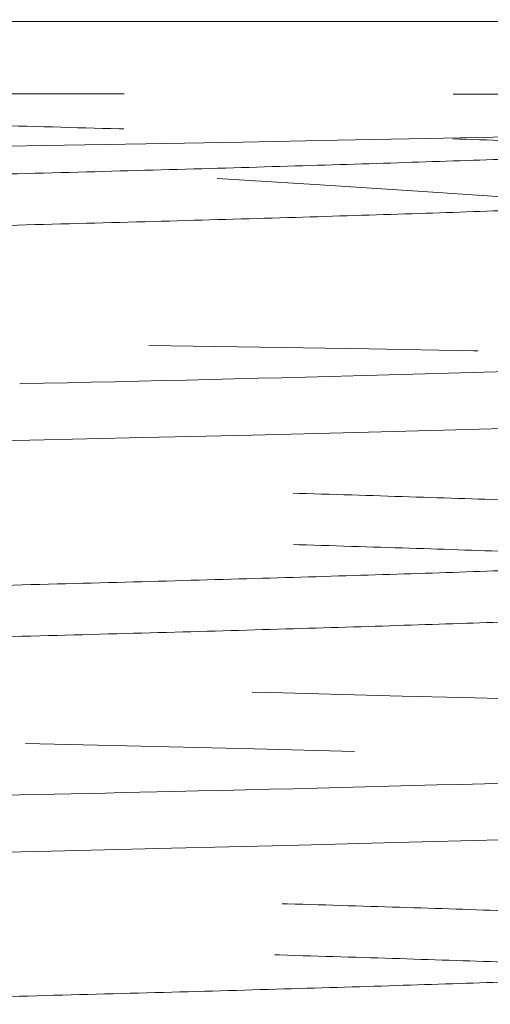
# Model space of a CAD drawing. Header units: inches. Extents: x 15 to 50, y -71 to 91.
# Tile 46 of 49: x 40.132 to 40.275, y 81.565 to 81.864. Entities that reach past the tile are written whole.
import ezdxf

# ---------------------------------------------------------------- set-up
doc = ezdxf.new("R2010")
doc.units = ezdxf.units.IN
doc.header["$LTSCALE"] = 1.21
doc.header["$MEASUREMENT"] = 0
doc.linetypes.add('SLD-Dashed', pattern=[0.07500000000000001, 0.05, -0.025])
doc.linetypes.add('SLD-Solid', pattern=[0])
doc.layers.get('0').update_dxf_attribs({"linetype": 'CONTINUOUS'})

msp = doc.modelspace()

# ---------------------------------------------------------------- linework, layer by layer
at = {"color": 7, "linetype": 'SLD-Solid', "lineweight": 15}
msp.add_line((40.4119914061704, 81.86367764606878), (38.2399143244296, 81.86367764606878), dxfattribs=at)
at = {"color": 252, "linetype": 'SLD-Dashed', "lineweight": 0, "flags": 128}
for points in [[(40.49022194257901, 81.78475049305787), (40.4875241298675, 81.78613261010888), (40.48165430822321, 81.78809877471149), (40.4737270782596, 81.79007606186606), (40.4635149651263, 81.79209894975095), (40.45120281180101, 81.79410898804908), (40.43669510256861, 81.79611748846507), (40.42008775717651, 81.79812470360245), (40.4023593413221, 81.80004409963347), (40.3827706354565, 81.80197860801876), (40.361190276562, 81.80394379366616), (40.33779392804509, 81.80592075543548), (40.3120434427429, 81.80794492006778), (40.28450024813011, 81.80995752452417), (40.2549879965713, 81.81196812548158), (40.2237504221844, 81.81397614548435), (40.19249334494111, 81.81589488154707), (40.15976815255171, 81.81782828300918), (40.1253780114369, 81.81979237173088), (40.08961624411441, 81.82176880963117), (40.05170416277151, 81.82379389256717), (40.01250540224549, 81.82580881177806), (39.9717844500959, 81.82782148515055), (39.9299008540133, 81.82983029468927), (39.8987408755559, 81.83129713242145), (39.86703352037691, 81.83277184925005), (39.8346743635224, 81.83426240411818), (39.80182844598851, 81.83576223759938), (39.7680992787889, 81.83728924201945), (39.73394308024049, 81.83882031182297), (39.6992479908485, 81.84035680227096), (39.66419860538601, 81.84188532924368)], [(39.66419860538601, 81.84188532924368), (39.6887257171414, 81.84187361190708), (39.74728481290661, 81.84185998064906), (39.80449913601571, 81.84184938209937), (39.85978244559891, 81.84182715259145), (39.9135462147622, 81.84179533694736), (39.96554760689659, 81.84175889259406), (40.01554378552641, 81.84172277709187), (40.0632919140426, 81.84169194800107), (40.1085491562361, 81.84167136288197), (40.1505120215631, 81.84165034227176), (40.19008774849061, 81.84161823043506), (40.2271102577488, 81.84158080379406), (40.26141347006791, 81.8415438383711), (40.2928313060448, 81.84151311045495), (40.32119768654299, 81.84149439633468)], [(38.17207776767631, 81.79505771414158), (38.17269863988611, 81.79474841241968), (38.17586108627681, 81.79420151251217), (38.1810997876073, 81.79365973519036), (38.188466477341, 81.79311845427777), (38.1979101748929, 81.79257761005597), (38.20902100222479, 81.79205145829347), (38.22204071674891, 81.79152221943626), (38.23705704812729, 81.79098617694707), (38.25396007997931, 81.79044862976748), (38.2731495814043, 81.78990076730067), (38.29424711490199, 81.78935766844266), (38.31739056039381, 81.78881585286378), (38.3423841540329, 81.78827528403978), (38.36831498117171, 81.78774986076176), (38.39589003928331, 81.78722148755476), (38.42526912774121, 81.78668614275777), (38.4562162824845, 81.78614881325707), (38.48939791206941, 81.78560021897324), (38.524103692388, 81.78505578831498), (38.5605425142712, 81.78451319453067), (38.59839488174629, 81.78397273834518), (38.6363434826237, 81.78344796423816), (38.67548493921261, 81.78292045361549), (38.71603382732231, 81.78238587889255), (38.7576538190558, 81.78184891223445), (38.8012052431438, 81.78129987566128), (38.8457230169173, 81.78075416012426), (38.89146352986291, 81.78021052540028), (38.93801851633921, 81.77966999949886), (38.98381121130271, 81.77914577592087), (39.0302078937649, 81.77861910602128), (39.07745439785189, 81.77808535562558), (39.1251512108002, 81.77754888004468), (39.1742575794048, 81.77699968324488), (39.22366024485, 81.77645283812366), (39.2736339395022, 81.77590794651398), (39.32372646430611, 81.77536709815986), (39.37227692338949, 81.77484330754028), (39.4207700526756, 81.7743174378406), (39.469455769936, 81.77378454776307), (39.51791595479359, 81.77324867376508), (39.56710196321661, 81.77269950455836), (39.6158765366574, 81.77215178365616), (39.66450152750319, 81.77160555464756), (39.71253060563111, 81.77106407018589), (39.7584047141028, 81.77054057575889), (39.80356141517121, 81.77001544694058), (39.84822687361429, 81.76948343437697), (39.8920113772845, 81.76894825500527), (39.9357517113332, 81.76839928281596), (39.97841436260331, 81.76785092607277), (40.02021867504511, 81.76730333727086), (40.0607736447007, 81.76676095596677), (40.09879770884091, 81.76623760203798), (40.13551966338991, 81.76571313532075), (40.17111651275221, 81.76518199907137), (40.2052711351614, 81.76464758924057), (40.23861114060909, 81.76409896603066), (40.2703237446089, 81.76355019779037), (40.3005609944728, 81.76300128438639), (40.32903092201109, 81.76245780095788), (40.36118204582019, 81.76180114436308), (40.39064439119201, 81.76114083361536), (40.4174588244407, 81.76047012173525), (40.44136125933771, 81.75979273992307)], [(38.13496251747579, 81.68950198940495), (38.13776619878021, 81.68867237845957), (38.14276685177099, 81.68783252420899), (38.14991528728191, 81.68699416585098), (38.15927647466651, 81.68614615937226), (38.17078644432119, 81.68529264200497), (38.1839128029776, 81.68446330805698), (38.19899796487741, 81.68363072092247), (38.216142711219, 81.68279294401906), (38.23521772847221, 81.68196152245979), (38.25666867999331, 81.68112063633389), (38.2800610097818, 81.68028245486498), (38.3055467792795, 81.67943540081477), (38.33291223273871, 81.67858314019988), (38.3610563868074, 81.67775485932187), (38.39085578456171, 81.67692273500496), (38.4224843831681, 81.67608425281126), (38.45568469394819, 81.67525107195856), (38.49117204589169, 81.67440885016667), (38.5281754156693, 81.67357063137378), (38.56691683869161, 81.67272440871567), (38.6070568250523, 81.67187338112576), (38.6470497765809, 81.67104622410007), (38.6882076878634, 81.67021472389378), (38.7307581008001, 81.66937590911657), (38.7743443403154, 81.66854109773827), (38.8198708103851, 81.66769723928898), (38.8663168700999, 81.66685873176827), (38.9139495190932, 81.66601319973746), (38.96234177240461, 81.66516336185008), (39.00967756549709, 81.66433737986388), (39.0575565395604, 81.66350664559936), (39.1062341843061, 81.66266775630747), (39.1552948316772, 81.66183160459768), (39.20573001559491, 81.66098596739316), (39.25638447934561, 81.66014679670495), (39.3075401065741, 81.65930179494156), (39.3587305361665, 81.65845308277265), (39.40807393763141, 81.65762830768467), (39.45727731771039, 81.65679846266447), (39.50659532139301, 81.65595971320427), (39.5556001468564, 81.65512252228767), (39.6052586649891, 81.65427504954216), (39.6544112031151, 81.65343487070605), (39.7033227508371, 81.65259021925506), (39.75154015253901, 81.65174254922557), (39.79732798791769, 81.65091899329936), (39.84230819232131, 81.65009014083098), (39.8867058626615, 81.64925172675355), (39.93012930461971, 81.64841378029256), (39.973411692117, 81.64756447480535), (40.0155196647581, 81.64672300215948), (40.05667142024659, 81.64587850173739), (40.0964781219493, 81.64503177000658), (40.13354649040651, 81.64420942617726), (40.1692304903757, 81.64338165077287), (40.20370029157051, 81.64254374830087), (40.2366444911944, 81.64170531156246), (40.2686685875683, 81.64085423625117), (40.29898205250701, 81.64001124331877), (40.3277316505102, 81.63916667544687), (40.3546367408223, 81.63832075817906), (40.3788033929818, 81.63749959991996), (40.40116486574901, 81.63667296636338), (40.42181720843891, 81.63583573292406), (40.4405644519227, 81.63499705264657), (40.4577160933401, 81.63414432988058), (40.4728136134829, 81.63329965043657), (40.485915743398, 81.63245477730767), (40.4968817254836, 81.63160953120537), (40.5054179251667, 81.63078951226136), (40.51193155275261, 81.62996406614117), (40.5164336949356, 81.62912763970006), (40.5188659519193, 81.62828894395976), (40.5190865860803, 81.62773610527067)]]:
    msp.add_lwpolyline(points, dxfattribs=at)
at = {"color": 7, "linetype": 'SLD-Solid', "lineweight": 15, "flags": 128}
for points in [[(40.4396393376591, 81.83526914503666), (40.43935279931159, 81.83505299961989), (40.43674468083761, 81.83451885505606), (40.4321986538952, 81.83398394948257), (40.4257346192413, 81.83345396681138), (40.41716242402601, 81.83291616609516), (40.4066225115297, 81.83237835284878), (40.39403749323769, 81.83183412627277), (40.37950315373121, 81.83128668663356), (40.36358824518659, 81.83075348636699), (40.34589563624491, 81.83021929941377), (40.3263116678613, 81.82968338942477), (40.30498629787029, 81.82915222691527), (40.2814395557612, 81.82861409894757), (40.2561617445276, 81.82807668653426), (40.22899771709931, 81.82753327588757), (40.2001777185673, 81.82698673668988), (40.1707263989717, 81.82645414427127), (40.1398203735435, 81.82592004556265), (40.1072818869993, 81.82538327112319), (40.07337535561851, 81.82485083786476), (40.0373828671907, 81.82431211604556), (40.0000920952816, 81.82377491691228), (39.96128675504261, 81.82323221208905), (39.92130676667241, 81.82268654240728), (39.8815227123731, 81.82215464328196), (39.84077258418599, 81.82162078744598), (39.7988338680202, 81.82108338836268), (39.75605688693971, 81.82054969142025), (39.71156513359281, 81.82001013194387), (39.6663574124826, 81.81947298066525), (39.620179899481, 81.81893089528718), (39.57344481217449, 81.81838608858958), (39.5277174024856, 81.81785495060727), (39.48162456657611, 81.81732147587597), (39.4349234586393, 81.81678374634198), (39.3880117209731, 81.81624885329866), (39.33995218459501, 81.81570819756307), (39.29184442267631, 81.81517090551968), (39.24342506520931, 81.81462933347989), (39.19513277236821, 81.81408536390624), (39.1485529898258, 81.81355503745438), (39.10225386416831, 81.81302206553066), (39.0559991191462, 81.81248423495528), (39.01018927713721, 81.81194835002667), (38.9639318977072, 81.81140644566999), (38.91830515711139, 81.81086872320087), (38.8730655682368, 81.81032753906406), (38.8286289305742, 81.80978436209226), (38.78642263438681, 81.80925487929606), (38.74511634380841, 81.80872251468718), (38.7045067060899, 81.80818475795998), (38.6649520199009, 81.80764812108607), (38.6257053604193, 81.80710491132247), (38.5877029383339, 81.80656647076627), (38.55074894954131, 81.80602552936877), (38.51518909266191, 81.80548308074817), (38.48213074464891, 81.80495445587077), (38.45049530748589, 81.80442278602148), (38.4201352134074, 81.80388526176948), (38.3913258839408, 81.80334809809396), (38.36355078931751, 81.80280358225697), (38.3374985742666, 81.80226419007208), (38.31304401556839, 81.80172332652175), (38.2904229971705, 81.80118152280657), (38.2702956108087, 81.80065375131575), (38.25195818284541, 81.80012284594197), (38.23533573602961, 81.79958569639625), (38.22058921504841, 81.79904821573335), (38.20749195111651, 81.79850245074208), (38.196406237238, 81.79796192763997), (38.18729259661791, 81.79742095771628), (38.18024955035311, 81.79687969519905), (38.1754119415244, 81.79635275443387), (38.1725331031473, 81.79582266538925), (38.1719035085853, 81.79545284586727)], [(40.51548390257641, 81.75212185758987), (40.51543811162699, 81.75205464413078), (40.5127161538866, 81.75120182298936), (40.50783981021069, 81.75035701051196), (40.50075645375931, 81.74951208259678), (40.49150924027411, 81.74866685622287), (40.4805483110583, 81.74784690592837), (40.4676071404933, 81.74702154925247), (40.4525959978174, 81.74618520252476), (40.4356256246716, 81.74534653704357), (40.4162913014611, 81.74449226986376), (40.39497729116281, 81.74364566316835), (40.3715423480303, 81.74280015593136), (40.3461811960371, 81.74195542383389), (40.32078491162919, 81.74116272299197), (40.29374335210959, 81.74036365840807), (40.2649963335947, 81.73955557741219), (40.2346681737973, 81.73874287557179), (40.20309074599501, 81.73793643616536), (40.1701002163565, 81.73713559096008), (40.13552034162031, 81.73633771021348), (40.09961923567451, 81.73554314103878), (40.0616855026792, 81.73473073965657), (40.02250189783, 81.73391398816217), (39.98185253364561, 81.73308581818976), (39.94007352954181, 81.73225311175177), (39.89731331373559, 81.73142000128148), (39.85357230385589, 81.73059026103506), (39.80861147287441, 81.72976342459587), (39.7628104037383, 81.72894238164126), (39.715227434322, 81.72810336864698), (39.6669370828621, 81.72726052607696), (39.61766464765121, 81.72640538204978), (39.5678541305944, 81.72554495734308), (39.51936237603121, 81.72471186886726), (39.4705379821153, 81.72388094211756), (39.42112279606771, 81.72305231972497), (39.37154109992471, 81.72223042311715), (39.3207985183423, 81.72139181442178), (39.2700644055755, 81.72055003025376), (39.2190591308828, 81.71969614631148), (39.1682498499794, 81.71883669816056), (39.1194925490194, 81.71800383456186), (39.07108843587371, 81.71717201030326), (39.02278934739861, 81.71634157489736), (38.97501646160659, 81.71551851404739), (38.9268347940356, 81.71468011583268), (38.87937670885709, 81.71383929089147), (38.83238916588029, 81.71298666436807), (38.7863098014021, 81.71212828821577), (38.7427845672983, 81.71129583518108), (38.70025870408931, 81.71046338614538), (38.6585220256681, 81.70963117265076), (38.6179451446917, 81.70880669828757), (38.5777579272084, 81.70796829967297), (38.538928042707, 81.70712831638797), (38.5012575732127, 81.70627692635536), (38.46510527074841, 81.70541969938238), (38.43172138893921, 81.70458782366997), (38.3998705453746, 81.70375500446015), (38.3694042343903, 81.70292110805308), (38.3406007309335, 81.70209503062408), (38.31294166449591, 81.70125640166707), (38.28712083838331, 81.70041712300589), (38.26301778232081, 81.69956692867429), (38.2408718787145, 81.69871090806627), (38.2213965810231, 81.69787975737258), (38.20381526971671, 81.69704680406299), (38.1880578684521, 81.69621137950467), (38.1742789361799, 81.69538356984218), (38.16227042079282, 81.69454446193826), (38.1523739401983, 81.69370573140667), (38.1445600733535, 81.69285667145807), (38.13892179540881, 81.69200189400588), (38.13555514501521, 81.69117159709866), (38.1342299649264, 81.69033872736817), (38.13432981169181, 81.69022468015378)], [(40.5190865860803, 81.62773610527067), (40.5192068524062, 81.62743475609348), (40.5173816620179, 81.62658828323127), (40.5133544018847, 81.62574284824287), (40.5071401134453, 81.62489811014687), (40.4990787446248, 81.62407916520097), (40.4890054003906, 81.62325493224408), (40.47684493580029, 81.62241943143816), (40.46268314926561, 81.62158092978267), (40.446169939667, 81.62072551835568), (40.4276228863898, 81.61987720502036), (40.4069153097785, 81.61903093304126), (40.3842163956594, 81.61818652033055), (40.36046152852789, 81.61736856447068), (40.3349321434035, 81.61654555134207), (40.3074753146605, 81.61571107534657), (40.2783114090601, 81.61487295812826), (40.2468010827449, 81.61401662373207), (40.2136185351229, 81.61316648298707), (40.178560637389, 81.61231908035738), (40.1419316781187, 81.61147479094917), (40.1051571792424, 81.61065772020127), (40.0670457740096, 81.60983591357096), (40.02738397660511, 81.60900254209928), (39.9865019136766, 81.60816498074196), (39.9435430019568, 81.60730808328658), (39.8994621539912, 81.60645618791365), (39.85400268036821, 81.60560734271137), (39.80756969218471, 81.60476295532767), (39.76191825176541, 81.60394664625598), (39.7155183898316, 81.60312601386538), (39.6681201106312, 81.60229380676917), (39.62012610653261, 81.60145695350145), (39.570559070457, 81.60059984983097), (39.52054704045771, 81.59974638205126), (39.4698087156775, 81.59889582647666), (39.41880438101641, 81.59805105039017), (39.3694208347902, 81.59723536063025), (39.319961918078, 81.59641585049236), (39.2701692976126, 81.59558484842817), (39.2204728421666, 81.59474883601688), (39.16988467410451, 81.59389176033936), (39.1195788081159, 81.59303703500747), (39.069281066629, 81.59218466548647), (39.0194550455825, 81.59133911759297), (38.9719065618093, 81.59052388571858), (38.9249644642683, 81.58970542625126), (38.8783912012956, 81.58887565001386), (38.8325953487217, 81.58804059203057), (38.78668983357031, 81.58718375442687), (38.7417622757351, 81.58632807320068), (38.6975765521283, 81.58547385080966), (38.65454732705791, 81.58462720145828), (38.614195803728, 81.58381224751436), (38.5750642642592, 81.58299474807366), (38.5369627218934, 81.58216619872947), (38.5002323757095, 81.58133218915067), (38.4641869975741, 81.58047578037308), (38.42970514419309, 81.57961942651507), (38.3966153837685, 81.57876337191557), (38.36523671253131, 81.57791535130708), (38.33663413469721, 81.57710047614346), (38.3097277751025, 81.57628382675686), (38.28439664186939, 81.57545648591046), (38.2608760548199, 81.57462359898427), (38.23875805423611, 81.57376779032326), (38.21861300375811, 81.57291102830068), (38.2003535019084, 81.57205322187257), (38.18416691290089, 81.57120361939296), (38.17054185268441, 81.57038860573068), (38.15889814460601, 81.56957267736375), (38.1491974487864, 81.56874650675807), (38.14154263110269, 81.56791479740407), (38.1358500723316, 81.56705974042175), (38.13231753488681, 81.56620281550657), (38.1309515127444, 81.56534339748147), (38.13104370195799, 81.56524941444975)]]:
    msp.add_lwpolyline(points, dxfattribs=at)
at = {"color": 7, "linetype": 'Continuous'}
msp.add_circle((28.6041666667, 76.61650209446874), 14, dxfattribs=at)
at = {"color": 7, "linetype": 'SLD-Solid', "lineweight": 15}
for centre, radius, start, end in [((39.70797259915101, 101.7050748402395), 19.95607128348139, 271.2186966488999, 271.8841126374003), ((39.85487525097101, 96.49353785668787), 14.8674906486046, 271.2504375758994, 272.1458202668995), ((38.77153847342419, 141.7499073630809), 60.13679974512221, 271.0235255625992, 271.3413980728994)]:
    msp.add_arc(centre, radius, start, end, dxfattribs=at)
at = {"color": 252, "linetype": 'SLD-Dashed', "lineweight": 0}
msp.add_arc((39.29747188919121, 45.40443483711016), 36.26663610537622, 88.41116327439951, 88.8695838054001, dxfattribs=at)
for points, knots in [([(39.66419860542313, 81.84188532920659), (39.68080255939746, 81.84157092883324), (39.71693537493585, 81.84088674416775), (39.77130486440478, 81.83983270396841), (39.82722006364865, 81.83872332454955), (39.88156793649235, 81.83761394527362), (39.93420360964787, 81.83650456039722), (39.98465127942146, 81.83540175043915), (40.03278009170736, 81.83430559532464), (40.07848502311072, 81.8332159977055), (40.12193633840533, 81.83212642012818), (40.16329113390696, 81.83102944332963), (40.20236923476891, 81.82992504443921), (40.23898173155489, 81.82881321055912), (40.27273427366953, 81.82770141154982), (40.30350384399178, 81.82658958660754), (40.3312200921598, 81.8254777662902), (40.35580956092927, 81.82436596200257), (40.37718289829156, 81.82325496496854), (40.3952822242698, 81.82214475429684), (40.41001904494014, 81.8210353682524), (40.42142352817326, 81.81992598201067), (40.42914984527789, 81.81881658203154), (40.43313961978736, 81.81798108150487), (40.43347924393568, 81.81751538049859), (40.43354919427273, 81.81741946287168)], [0, 0, 0, 0, 0.0385427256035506, 0.0838750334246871, 0.1292091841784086, 0.1745448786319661, 0.219881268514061, 0.2652182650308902, 0.3097476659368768, 0.3542776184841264, 0.3988092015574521, 0.4433424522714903, 0.4887852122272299, 0.5342284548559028, 0.5796733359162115, 0.6251190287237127, 0.6705661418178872, 0.7160150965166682, 0.7614651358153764, 0.8068165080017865, 0.8521691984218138, 0.8975231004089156, 0.9428780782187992, 0.9882349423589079, 1, 1, 1, 1]), ([(38.21651262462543, 81.76931958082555), (38.21652127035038, 81.76929146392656), (38.21664387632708, 81.76889273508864), (38.22011572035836, 81.76812420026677), (38.22720671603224, 81.76701402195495), (38.23810030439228, 81.76590461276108), (38.25226927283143, 81.76479523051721), (38.26978891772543, 81.76368585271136), (38.29044890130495, 81.76258306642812), (38.31413733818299, 81.76148686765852), (38.34074011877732, 81.76039731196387), (38.37032070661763, 81.7593077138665), (38.40298597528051, 81.75821072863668), (38.43869739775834, 81.75710633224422), (38.47740822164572, 81.7559945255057), (38.51876575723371, 81.75488269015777), (38.56265813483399, 81.75377089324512), (38.60895819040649, 81.75265906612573), (38.65749898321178, 81.75154724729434), (38.70808509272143, 81.75043625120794), (38.76055222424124, 81.74932606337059), (38.81473764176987, 81.74821665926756), (38.87052044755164, 81.7471072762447), (38.92773625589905, 81.745997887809), (38.98584619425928, 81.74489508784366), (39.04464144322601, 81.74379891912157), (39.10392529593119, 81.74270934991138), (39.16387627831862, 81.74161976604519), (39.22472895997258, 81.74052276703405), (39.28631186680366, 81.73941837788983), (39.34843425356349, 81.73830654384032), (39.41048875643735, 81.7371947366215), (39.47228356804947, 81.73608293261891), (39.53362681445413, 81.73497111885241), (39.59432673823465, 81.73385928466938), (39.65414242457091, 81.73274830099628), (39.71288783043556, 81.73163808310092), (39.77039108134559, 81.73052869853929), (39.82652120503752, 81.72941932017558), (39.88110492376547, 81.72830993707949), (39.93365503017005, 81.7272071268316), (39.98403182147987, 81.72611097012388), (40.03211705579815, 81.72502137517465), (40.07808647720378, 81.72393179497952), (40.12210787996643, 81.72283481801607), (40.16399692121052, 81.72173042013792), (40.20355966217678, 81.72061858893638), (40.24037668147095, 81.7195067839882), (40.27431180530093, 81.71839496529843), (40.30528275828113, 81.71728314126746), (40.33320649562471, 81.71617133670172), (40.35798358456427, 81.71506034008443), (40.37953931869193, 81.71395013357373), (40.39780293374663, 81.71284073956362), (40.41269591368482, 81.71173136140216), (40.4242235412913, 81.71062195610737), (40.4322111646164, 81.70951917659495), (40.43692419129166, 81.7084659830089), (40.43732862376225, 81.70778257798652), (40.43751812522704, 81.7074623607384)], [0, 0, 0, 0, 0.0013626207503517, 0.0193234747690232, 0.0372458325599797, 0.0551684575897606, 0.0730918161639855, 0.0910157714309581, 0.1089399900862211, 0.1265444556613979, 0.1441496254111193, 0.161755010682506, 0.1793610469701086, 0.1973269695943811, 0.21529323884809, 0.2332597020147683, 0.2512268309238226, 0.2691942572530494, 0.2871622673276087, 0.3051309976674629, 0.3230609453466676, 0.3409910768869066, 0.3589217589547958, 0.3768528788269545, 0.3947844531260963, 0.4123966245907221, 0.4300092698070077, 0.4476221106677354, 0.4652353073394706, 0.4832085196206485, 0.5011820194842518, 0.5191562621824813, 0.537131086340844, 0.5551061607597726, 0.573081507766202, 0.5910575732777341, 0.6089946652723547, 0.6269324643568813, 0.6448709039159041, 0.6628096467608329, 0.6807486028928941, 0.6983679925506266, 0.7159876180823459, 0.7336078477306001, 0.7512287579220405, 0.7692095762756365, 0.7871905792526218, 0.8051721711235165, 0.8231541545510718, 0.8411366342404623, 0.8591198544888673, 0.8771035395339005, 0.8950481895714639, 0.9129932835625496, 0.930938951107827, 0.9488849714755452, 0.966831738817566, 0.984458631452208, 1, 1, 1, 1]), ([(38.2165469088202, 81.75361413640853), (38.21760805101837, 81.75324352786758), (38.21972806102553, 81.75250310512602), (38.22731049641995, 81.75139292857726), (38.2380724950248, 81.7502835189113), (38.25227672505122, 81.74917413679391), (38.26978691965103, 81.74806475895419), (38.29044942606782, 81.74696197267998), (38.31413719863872, 81.74586577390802), (38.34074015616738, 81.744776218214), (38.37032069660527, 81.74368662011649), (38.40298597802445, 81.7425896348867), (38.43869739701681, 81.7414852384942), (38.47740822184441, 81.74037343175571), (38.51876575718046, 81.73926159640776), (38.56265813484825, 81.73814979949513), (38.60895819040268, 81.73703797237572), (38.6574989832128, 81.73592615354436), (38.70808509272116, 81.73481515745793), (38.76055222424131, 81.73370496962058), (38.81473764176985, 81.73259556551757), (38.87052044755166, 81.73148618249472), (38.92773625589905, 81.73037679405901), (38.98584619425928, 81.72927399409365), (39.04464144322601, 81.72817782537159), (39.10392529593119, 81.7270882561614), (39.16387627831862, 81.7259986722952), (39.22472895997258, 81.72490167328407), (39.28631186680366, 81.72379728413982), (39.34843425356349, 81.72268545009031), (39.41048875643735, 81.72157364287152), (39.47228356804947, 81.7204618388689), (39.53362681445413, 81.7193500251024), (39.59432673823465, 81.71823819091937), (39.65414242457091, 81.71712720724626), (39.71288783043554, 81.7160169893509), (39.77039108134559, 81.7149076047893), (39.8265212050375, 81.7137982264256), (39.88110492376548, 81.7126888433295), (39.93365503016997, 81.71158603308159), (39.98403182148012, 81.7104898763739), (40.03211705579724, 81.70940028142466), (40.07808647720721, 81.70831070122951), (40.12210787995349, 81.70721372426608), (40.1639969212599, 81.7061093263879), (40.20355966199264, 81.70499749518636), (40.24037668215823, 81.70388569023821), (40.27431180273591, 81.70277387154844), (40.30528276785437, 81.70166204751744), (40.3332064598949, 81.70055024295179), (40.35798371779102, 81.69943924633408), (40.37953882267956, 81.69832903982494), (40.39780478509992, 81.69721964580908), (40.41268900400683, 81.69611026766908), (40.42424932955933, 81.69500086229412), (40.43211564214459, 81.69389808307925), (40.43627042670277, 81.6930468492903), (40.43668923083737, 81.69256540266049), (40.43679210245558, 81.69244714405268)], [0, 0, 0, 0, 0.018163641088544, 0.036288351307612, 0.05441333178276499, 0.0725390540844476, 0.0906653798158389, 0.1087919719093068, 0.1265952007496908, 0.144399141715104, 0.1622033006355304, 0.180008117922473, 0.1981768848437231, 0.21634600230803, 0.2345153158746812, 0.2526853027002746, 0.2708555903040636, 0.2890264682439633, 0.3071980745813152, 0.3253304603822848, 0.3434630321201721, 0.3615961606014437, 0.3797297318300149, 0.3978637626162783, 0.4156747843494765, 0.433486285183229, 0.4512979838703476, 0.4691100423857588, 0.4872861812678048, 0.5054626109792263, 0.5236397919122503, 0.5418175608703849, 0.5599955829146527, 0.5781738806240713, 0.5963529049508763, 0.6144925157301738, 0.632632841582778, 0.6507738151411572, 0.6689150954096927, 0.6870565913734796, 0.7048749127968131, 0.7226934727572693, 0.7405126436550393, 0.7583325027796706, 0.7765163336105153, 0.7947003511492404, 0.812884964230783, 0.8310699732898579, 0.8492554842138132, 0.8674417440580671, 0.8856284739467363, 0.9037757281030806, 0.9219234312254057, 0.9400717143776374, 0.9582203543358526, 0.976369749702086, 0.9941956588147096, 1, 1, 1, 1]), ([(38.21316881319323, 81.64435089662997), (38.21317224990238, 81.64433649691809), (38.21326394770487, 81.64395228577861), (38.2166640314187, 81.64319830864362), (38.22362862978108, 81.64208889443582), (38.23441906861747, 81.64097951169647), (38.24848065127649, 81.63987013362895), (38.26580386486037, 81.63876734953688), (38.2862392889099, 81.637671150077), (38.30969199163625, 81.63658159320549), (38.33621836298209, 81.63549199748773), (38.36591314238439, 81.6343950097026), (38.39874779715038, 81.63329061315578), (38.43468622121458, 81.63217880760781), (38.47340329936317, 81.63106697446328), (38.51479452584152, 81.62995517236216), (38.55874553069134, 81.62884335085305), (38.60509576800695, 81.62773152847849), (38.65365626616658, 81.62662053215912), (38.70426775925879, 81.62551034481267), (38.75677259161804, 81.62440094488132), (38.81105379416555, 81.62329155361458), (38.8669547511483, 81.62218217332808), (38.9239472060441, 81.62107936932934), (38.98181974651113, 81.61998320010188), (39.0403739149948, 81.61889363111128), (39.09978478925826, 81.6178040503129), (39.16028677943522, 81.61670704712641), (39.22171612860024, 81.61560266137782), (39.28388700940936, 81.61449082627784), (39.34619104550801, 81.61337901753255), (39.40843519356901, 81.61226721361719), (39.47042635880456, 81.61115540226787), (39.5319715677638, 81.61004356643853), (39.59282884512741, 81.60893258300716), (39.65280663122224, 81.6078223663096), (39.71172737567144, 81.60671297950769), (39.76945635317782, 81.6056036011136), (39.82581581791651, 81.60449421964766), (39.88030227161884, 81.60339141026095), (39.93276922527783, 81.60229525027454), (39.98308597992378, 81.60120565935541), (40.03143273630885, 81.60011607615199), (40.0779874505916, 81.59901909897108), (40.12256208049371, 81.59791470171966), (40.16495826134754, 81.59680287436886), (40.20473243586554, 81.59569106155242), (40.2417370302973, 81.5945792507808), (40.27587691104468, 81.59346742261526), (40.30706036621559, 81.59235561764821), (40.33517592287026, 81.5912446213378), (40.36014006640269, 81.59013441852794), (40.38187062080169, 81.58902501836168), (40.40028990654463, 81.58791564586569), (40.41535029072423, 81.58680623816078), (40.42698303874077, 81.58570345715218), (40.43513390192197, 81.58460729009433), (40.44009850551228, 81.58354033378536), (40.44062757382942, 81.58283658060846), (40.44088360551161, 81.58249601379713)], [0, 0, 0, 0, 0.0006978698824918, 0.0186204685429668, 0.0365433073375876, 0.0544668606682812, 0.0723910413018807, 0.0903155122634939, 0.1079201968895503, 0.1255255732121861, 0.1431311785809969, 0.1607373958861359, 0.1787035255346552, 0.1966700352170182, 0.214636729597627, 0.2326040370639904, 0.2505717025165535, 0.2685398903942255, 0.2865088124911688, 0.3044389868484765, 0.3223693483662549, 0.3403001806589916, 0.3582315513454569, 0.376163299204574, 0.3937756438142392, 0.4113884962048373, 0.4290015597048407, 0.4466149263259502, 0.464588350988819, 0.4825620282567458, 0.5005364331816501, 0.5185114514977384, 0.5364867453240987, 0.554462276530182, 0.5724385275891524, 0.5903758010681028, 0.6083137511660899, 0.6262523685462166, 0.6441913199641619, 0.6621304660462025, 0.6797500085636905, 0.6973698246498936, 0.7149901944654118, 0.7326112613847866, 0.7505922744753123, 0.7685734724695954, 0.7865551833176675, 0.8045373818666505, 0.8225200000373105, 0.840503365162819, 0.8584872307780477, 0.8764320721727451, 0.8943772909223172, 0.9123231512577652, 0.9302693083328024, 0.9482162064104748, 0.9658432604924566, 0.98347055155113, 1, 1, 1, 1]), ([(38.21332921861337, 81.62996507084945), (38.21316164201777, 81.62990952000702), (38.21187606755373, 81.62948335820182), (38.2128023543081, 81.62868738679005), (38.21635760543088, 81.6275772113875), (38.223710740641, 81.62646780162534), (38.23439706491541, 81.6253584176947), (38.24848655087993, 81.62424903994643), (38.26580231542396, 81.62314625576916), (38.2862397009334, 81.6220500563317), (38.30969188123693, 81.62096049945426), (38.33621839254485, 81.61987090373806), (38.36591313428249, 81.6187739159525), (38.39874779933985, 81.6176695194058), (38.43468622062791, 81.6165577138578), (38.47340329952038, 81.61544588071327), (38.51479452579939, 81.61433407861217), (38.55874553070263, 81.61322225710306), (38.60509576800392, 81.61211043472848), (38.6536562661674, 81.61099943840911), (38.70426775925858, 81.60988925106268), (38.75677259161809, 81.60877985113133), (38.81105379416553, 81.6076704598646), (38.8669547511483, 81.60656107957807), (38.9239472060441, 81.60545827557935), (38.98181974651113, 81.6043621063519), (39.0403739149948, 81.60327253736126), (39.09978478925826, 81.60218295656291), (39.16028677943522, 81.60108595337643), (39.22171612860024, 81.59998156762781), (39.28388700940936, 81.59886973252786), (39.34619104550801, 81.59775792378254), (39.40843519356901, 81.5966461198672), (39.47042635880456, 81.59553430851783), (39.5319715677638, 81.59442247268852), (39.59282884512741, 81.59331148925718), (39.65280663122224, 81.59220127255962), (39.71172737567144, 81.5910918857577), (39.76945635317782, 81.58998250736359), (39.82581581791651, 81.58887312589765), (39.88030227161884, 81.58777031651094), (39.93276922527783, 81.58667415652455), (39.98308597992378, 81.58558456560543), (40.03143273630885, 81.584494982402), (40.0779874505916, 81.58339800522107), (40.12256208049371, 81.58229360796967), (40.16495826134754, 81.58118178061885), (40.20473243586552, 81.5800699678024), (40.24173703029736, 81.57895815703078), (40.27587691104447, 81.57784632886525), (40.3070603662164, 81.57673452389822), (40.33517592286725, 81.57562352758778), (40.36014006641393, 81.57451332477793), (40.38187062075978, 81.5734039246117), (40.40028990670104, 81.57229455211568), (40.4153502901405, 81.57118514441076), (40.42698304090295, 81.57008236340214), (40.43513389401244, 81.56898619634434), (40.44009841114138, 81.5679192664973), (40.44062747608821, 81.56721553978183), (40.44088349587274, 81.56687499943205)], [0, 0, 0, 0, 0.0026395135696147, 0.020249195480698, 0.0378211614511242, 0.0553933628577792, 0.0729662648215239, 0.0905397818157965, 0.108113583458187, 0.1253738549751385, 0.1426348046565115, 0.1598959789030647, 0.1771577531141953, 0.1947723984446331, 0.2123874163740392, 0.2300026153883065, 0.2476184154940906, 0.265234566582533, 0.2828512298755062, 0.3004686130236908, 0.3180480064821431, 0.3356275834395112, 0.3532076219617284, 0.3707881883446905, 0.3883691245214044, 0.4056369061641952, 0.4229051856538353, 0.4401736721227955, 0.4574424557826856, 0.4750642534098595, 0.4926862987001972, 0.5103090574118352, 0.5279324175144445, 0.5455560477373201, 0.5631799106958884, 0.580804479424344, 0.5983908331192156, 0.615977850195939, 0.6335655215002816, 0.6511535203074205, 0.668741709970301, 0.6860165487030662, 0.7032916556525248, 0.7205673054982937, 0.737843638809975, 0.7554728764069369, 0.7731022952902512, 0.7907322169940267, 0.8083626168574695, 0.8259934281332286, 0.8436249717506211, 0.8612570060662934, 0.8788507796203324, 0.8964449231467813, 0.9140396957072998, 0.9316347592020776, 0.9492305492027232, 0.9665127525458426, 0.983795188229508, 1, 1, 1, 1])]:
    msp.add_open_spline(points, degree=3, knots=knots, dxfattribs=at)
at = {"color": 7, "linetype": 'SLD-Solid', "lineweight": 15}
for points, knots in [([(40.43350156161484, 81.83181840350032), (40.43315890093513, 81.83159531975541), (40.43225835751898, 81.83100903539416), (40.42706890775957, 81.83005955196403), (40.41825245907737, 81.82896258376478), (40.40586100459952, 81.82785815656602), (40.39006004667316, 81.82674634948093), (40.37093996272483, 81.82563454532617), (40.3485717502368, 81.82452273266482), (40.32301112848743, 81.82341089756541), (40.29431230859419, 81.82229910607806), (40.26259065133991, 81.82118807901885), (40.22797773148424, 81.8200778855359), (40.19059565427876, 81.81896850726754), (40.15053523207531, 81.81785912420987), (40.10791303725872, 81.81674971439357), (40.06311165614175, 81.8156469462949), (40.01631378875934, 81.81455075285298), (39.96772633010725, 81.8134611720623), (39.91721900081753, 81.81237160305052), (39.86458881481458, 81.81127462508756), (39.80994850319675, 81.81017020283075), (39.75342233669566, 81.80905839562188), (39.69554502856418, 81.80794657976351), (39.63651006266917, 81.80683475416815), (39.57650588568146, 81.80572294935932), (39.5157199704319, 81.80461114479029), (39.4543842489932, 81.80350013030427), (39.39268825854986, 81.80238992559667), (39.33082416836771, 81.80128054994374), (39.26894287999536, 81.80017114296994), (39.20723620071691, 81.79906176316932), (39.14625870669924, 81.79795898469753), (39.08618935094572, 81.79686280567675), (39.0271959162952, 81.79577320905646), (38.96910218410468, 81.79468365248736), (38.91169542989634, 81.79358664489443), (38.85516763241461, 81.79248224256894), (38.79972176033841, 81.79137043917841), (38.74590886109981, 81.79025862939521), (38.69390031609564, 81.78914679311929), (38.64387378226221, 81.78803500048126), (38.59599255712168, 81.78692316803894), (38.55042107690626, 81.785812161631), (38.50728698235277, 81.78470197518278), (38.46671543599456, 81.78359259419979), (38.42880626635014, 81.78248318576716), (38.39369455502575, 81.78137381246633), (38.3616988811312, 81.78027101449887), (38.33283224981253, 81.77917483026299), (38.30710680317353, 81.77808526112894), (38.2844206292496, 81.77699569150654), (38.26471513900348, 81.775898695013), (38.24813333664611, 81.7747942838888), (38.23485478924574, 81.77368247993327), (38.22493207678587, 81.77257064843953), (38.2186653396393, 81.77145884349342), (38.21576393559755, 81.77058085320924), (38.21615608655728, 81.77007346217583), (38.21626180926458, 81.76993667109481)], [0, 0, 0, 0, 0.0108071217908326, 0.0284020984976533, 0.0459977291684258, 0.0639526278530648, 0.0819082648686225, 0.0998644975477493, 0.1178209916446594, 0.135777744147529, 0.1537352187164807, 0.1716929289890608, 0.1896121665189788, 0.2075320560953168, 0.2254522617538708, 0.2433726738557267, 0.2612937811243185, 0.2788952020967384, 0.2964972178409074, 0.3140999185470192, 0.3317030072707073, 0.3496654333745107, 0.3676284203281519, 0.3855918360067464, 0.4035557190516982, 0.4215203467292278, 0.43948545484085, 0.4574507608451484, 0.4753772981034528, 0.4933044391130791, 0.5112319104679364, 0.5291601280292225, 0.5470888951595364, 0.5646978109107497, 0.5823070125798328, 0.5999169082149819, 0.6175270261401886, 0.6354971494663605, 0.6534679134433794, 0.6714389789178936, 0.6894102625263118, 0.7073822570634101, 0.7253544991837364, 0.7433273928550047, 0.7612617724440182, 0.7791965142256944, 0.7971314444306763, 0.8150670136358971, 0.8330029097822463, 0.8506191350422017, 0.8682360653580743, 0.8858534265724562, 0.9034709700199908, 0.921448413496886, 0.9394264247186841, 0.9574047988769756, 0.9753839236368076, 0.9933635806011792, 1, 1, 1, 1]), ([(40.43416483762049, 81.8168081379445), (40.43424157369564, 81.8167446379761), (40.43475721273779, 81.81631794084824), (40.43250508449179, 81.81552805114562), (40.42720789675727, 81.81443845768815), (40.41821436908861, 81.81334149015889), (40.40587129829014, 81.81223706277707), (40.39005728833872, 81.81112525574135), (40.37094070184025, 81.81001345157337), (40.34857155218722, 81.80890163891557), (40.3230111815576, 81.8077898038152), (40.29431229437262, 81.8066780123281), (40.26259065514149, 81.80556698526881), (40.22797773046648, 81.80445679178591), (40.19059565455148, 81.80334741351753), (40.15053523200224, 81.80223803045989), (40.1079130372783, 81.80112862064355), (40.06311165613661, 81.80002585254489), (40.01631378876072, 81.79892965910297), (39.96772633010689, 81.79784007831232), (39.91721900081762, 81.79675050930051), (39.86458881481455, 81.79565353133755), (39.80994850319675, 81.79454910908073), (39.75342233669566, 81.79343730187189), (39.69554502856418, 81.7923254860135), (39.63651006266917, 81.79121366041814), (39.57650588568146, 81.79010185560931), (39.5157199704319, 81.7889900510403), (39.4543842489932, 81.78787903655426), (39.39268825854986, 81.78676883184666), (39.33082416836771, 81.78565945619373), (39.26894287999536, 81.78455004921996), (39.20723620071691, 81.78344066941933), (39.14625870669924, 81.78233789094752), (39.08618935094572, 81.78124171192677), (39.0271959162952, 81.78015211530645), (38.96910218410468, 81.77906255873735), (38.91169542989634, 81.77796555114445), (38.85516763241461, 81.77686114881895), (38.79972176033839, 81.77574934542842), (38.74590886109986, 81.77463753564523), (38.69390031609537, 81.7735256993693), (38.64387378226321, 81.77241390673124), (38.59599255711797, 81.77130207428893), (38.55042107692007, 81.77019106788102), (38.50728698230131, 81.7690808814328), (38.46671543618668, 81.76797150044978), (38.42880626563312, 81.76686209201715), (38.39369455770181, 81.76575271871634), (38.36169887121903, 81.76464992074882), (38.33283228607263, 81.76355373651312), (38.30710666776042, 81.76246416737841), (38.28442113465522, 81.76137459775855), (38.2647132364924, 81.76027760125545), (38.24814059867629, 81.75917319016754), (38.23482770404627, 81.758061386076), (38.22503315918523, 81.75694955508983), (38.21871069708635, 81.75590741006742), (38.21729417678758, 81.75523587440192), (38.2166593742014, 81.75493493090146)], [0, 0, 0, 0, 0.0030766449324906, 0.0206739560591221, 0.0382716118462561, 0.0558699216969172, 0.0738275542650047, 0.091785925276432, 0.1097448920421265, 0.1277041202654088, 0.1456636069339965, 0.163623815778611, 0.181584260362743, 0.1995062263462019, 0.2174288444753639, 0.2353517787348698, 0.2532749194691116, 0.2711987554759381, 0.2888028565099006, 0.3064075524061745, 0.3240129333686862, 0.3416187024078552, 0.3595838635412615, 0.3775495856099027, 0.3955157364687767, 0.413482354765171, 0.4314497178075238, 0.449417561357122, 0.4673856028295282, 0.4853148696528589, 0.5032447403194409, 0.5211749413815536, 0.5391058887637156, 0.5570373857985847, 0.5746489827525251, 0.5922608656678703, 0.6098734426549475, 0.627486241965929, 0.6454591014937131, 0.6634326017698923, 0.6814064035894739, 0.6993804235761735, 0.7173551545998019, 0.7353301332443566, 0.7533057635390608, 0.7712428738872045, 0.7891803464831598, 0.8071180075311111, 0.8250563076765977, 0.8429949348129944, 0.8606138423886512, 0.8782334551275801, 0.8958534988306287, 0.9134737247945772, 0.9314539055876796, 0.9494346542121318, 0.9674157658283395, 0.9853976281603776, 1, 1, 1, 1]), ([(40.43675328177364, 81.70684002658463), (40.43647634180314, 81.70664130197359), (40.43569323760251, 81.7060793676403), (40.43067839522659, 81.70514686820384), (40.42193859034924, 81.7040424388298), (40.40955637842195, 81.7029306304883), (40.39384931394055, 81.70181882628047), (40.37480896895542, 81.70070701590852), (40.35250009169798, 81.6995951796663), (40.32696258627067, 81.69848338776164), (40.29829467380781, 81.69737236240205), (40.26662081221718, 81.696262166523), (40.23205558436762, 81.69515278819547), (40.19468428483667, 81.69404340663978), (40.15461542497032, 81.6929339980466), (40.11220997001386, 81.69183122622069), (40.06764121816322, 81.69073503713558), (40.02111419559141, 81.68964545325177), (39.97250738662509, 81.68855588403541), (39.92162473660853, 81.6874589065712), (39.86856991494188, 81.6863544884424), (39.81345797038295, 81.6852426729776), (39.75680545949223, 81.68413086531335), (39.69880240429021, 81.68301903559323), (39.63963606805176, 81.68190723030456), (39.57949185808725, 81.68079542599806), (39.51859940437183, 81.67968441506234), (39.45714662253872, 81.67857420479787), (39.39532326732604, 81.67746483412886), (39.33328114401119, 81.67635542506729), (39.27121421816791, 81.67524604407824), (39.20968187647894, 81.67414326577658), (39.14886860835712, 81.67304708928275), (39.08894759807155, 81.6719574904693), (39.0297387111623, 81.6708679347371), (38.97102576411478, 81.66977092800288), (38.91300151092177, 81.66866652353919), (38.85586958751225, 81.66755472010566), (38.80019579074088, 81.66644291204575), (38.74615647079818, 81.66533107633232), (38.69393278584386, 81.66421928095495), (38.64369811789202, 81.66310745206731), (38.5956273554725, 81.66199644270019), (38.54985606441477, 81.66088625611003), (38.50651716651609, 81.65977687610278), (38.46571631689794, 81.6586674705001), (38.42759465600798, 81.65755809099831), (38.39250192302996, 81.65645529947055), (38.36046515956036, 81.65535911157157), (38.33150670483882, 81.65426954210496), (38.30551494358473, 81.65317997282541), (38.282415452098, 81.65208297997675), (38.26236491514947, 81.65097856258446), (38.24552747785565, 81.64986676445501), (38.23209219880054, 81.6487549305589), (38.22200665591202, 81.64764312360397), (38.21556681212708, 81.64653132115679), (38.21252713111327, 81.64563924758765), (38.21288530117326, 81.64511778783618), (38.21298892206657, 81.64496692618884)], [0, 0, 0, 0, 0.0096282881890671, 0.0272259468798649, 0.0451828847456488, 0.063140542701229, 0.0810988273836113, 0.0990574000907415, 0.117016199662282, 0.1349757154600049, 0.1529354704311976, 0.1708567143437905, 0.1887786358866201, 0.2067009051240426, 0.2246233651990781, 0.2425464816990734, 0.2601499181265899, 0.2777538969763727, 0.2953585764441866, 0.312963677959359, 0.3309281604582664, 0.3488931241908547, 0.3668586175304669, 0.3848245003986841, 0.4027911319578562, 0.4207582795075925, 0.4387256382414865, 0.4566541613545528, 0.4745833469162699, 0.4925128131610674, 0.510443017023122, 0.5283738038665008, 0.5459847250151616, 0.5635958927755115, 0.5812077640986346, 0.5988198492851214, 0.616791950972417, 0.6347647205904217, 0.6527378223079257, 0.6707111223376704, 0.6886851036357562, 0.7066593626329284, 0.7246342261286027, 0.7425705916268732, 0.7605073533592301, 0.7784442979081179, 0.7963818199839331, 0.8143197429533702, 0.8319378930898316, 0.8495567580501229, 0.8671760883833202, 0.8847956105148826, 0.9027750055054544, 0.9207550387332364, 0.9387353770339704, 0.9567164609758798, 0.974698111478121, 0.9926800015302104, 1, 1, 1, 1]), ([(40.4375180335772, 81.69184134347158), (40.43757579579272, 81.69179834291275), (40.43812143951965, 81.69139214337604), (40.43599355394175, 81.69062273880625), (40.43083847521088, 81.68952577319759), (40.42189532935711, 81.68842134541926), (40.40956797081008, 81.6873095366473), (40.39384620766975, 81.68619773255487), (40.3748098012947, 81.68508592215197), (40.35249986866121, 81.68397408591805), (40.32696264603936, 81.68286229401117), (40.298294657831, 81.68175126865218), (40.26662081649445, 81.68064107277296), (40.23205558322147, 81.67953169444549), (40.19468428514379, 81.6784223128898), (40.15461542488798, 81.67731290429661), (40.11220997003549, 81.6762101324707), (40.06764121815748, 81.67511394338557), (40.02111419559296, 81.67402435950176), (39.97250738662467, 81.6729347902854), (39.92162473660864, 81.67183781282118), (39.86856991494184, 81.67073339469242), (39.81345797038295, 81.66962157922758), (39.75680545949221, 81.66850977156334), (39.69880240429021, 81.66739794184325), (39.63963606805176, 81.66628613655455), (39.57949185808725, 81.66517433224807), (39.51859940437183, 81.66406332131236), (39.45714662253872, 81.66295311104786), (39.39532326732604, 81.66184374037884), (39.33328114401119, 81.6607343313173), (39.27121421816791, 81.65962495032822), (39.20968187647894, 81.6585221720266), (39.14886860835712, 81.65742599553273), (39.08894759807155, 81.65633639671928), (39.0297387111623, 81.65524684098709), (38.97102576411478, 81.65414983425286), (38.91300151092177, 81.65304542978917), (38.85586958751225, 81.65193362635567), (38.80019579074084, 81.65082181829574), (38.74615647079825, 81.64970998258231), (38.69393278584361, 81.64859818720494), (38.64369811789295, 81.6474863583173), (38.59562735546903, 81.64637534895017), (38.54985606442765, 81.64526516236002), (38.50651716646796, 81.6441557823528), (38.46571631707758, 81.64304637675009), (38.42759465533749, 81.6419369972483), (38.39250192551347, 81.6408342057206), (38.36046515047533, 81.63973801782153), (38.33150673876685, 81.63864844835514), (38.30551481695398, 81.63755887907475), (38.28241592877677, 81.63646188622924), (38.26236309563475, 81.635357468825), (38.24553426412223, 81.6342456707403), (38.23206687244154, 81.63313383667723), (38.2221011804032, 81.63202203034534), (38.21555814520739, 81.63096577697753), (38.21403095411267, 81.63028012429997), (38.21332921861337, 81.62996507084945)], [0, 0, 0, 0, 0.0020832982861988, 0.0196796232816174, 0.0372766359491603, 0.055232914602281, 0.0731899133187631, 0.0911475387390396, 0.1091054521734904, 0.1270635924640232, 0.1450224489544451, 0.1629815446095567, 0.1809021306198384, 0.1988233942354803, 0.2167450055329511, 0.234666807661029, 0.2525892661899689, 0.2701920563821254, 0.2877953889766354, 0.3053994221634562, 0.3230038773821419, 0.3409677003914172, 0.3589320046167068, 0.3768968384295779, 0.3948620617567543, 0.4128280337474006, 0.4307945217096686, 0.4487612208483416, 0.4666890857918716, 0.4846176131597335, 0.5025464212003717, 0.5204759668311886, 0.538406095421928, 0.556016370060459, 0.5736268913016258, 0.5912381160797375, 0.6088495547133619, 0.6268209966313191, 0.6447931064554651, 0.6627655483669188, 0.6807381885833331, 0.6987115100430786, 0.716685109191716, 0.7346593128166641, 0.7525950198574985, 0.7705311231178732, 0.7884674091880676, 0.8064042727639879, 0.824341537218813, 0.8419590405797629, 0.8595772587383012, 0.8771959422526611, 0.8948148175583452, 0.912793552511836, 0.930772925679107, 0.9487526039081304, 0.966733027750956, 0.9847140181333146, 1, 1, 1, 1]), ([(40.44004248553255, 81.58188026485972), (40.43981413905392, 81.58169969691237), (40.43911712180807, 81.58114852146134), (40.43422256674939, 81.58022672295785), (40.42554427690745, 81.57911491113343), (40.41326352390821, 81.57800310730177), (40.39765087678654, 81.57689129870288), (40.37868374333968, 81.57577946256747), (40.35641378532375, 81.5746676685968), (40.33091461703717, 81.57355664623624), (40.30230436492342, 81.57244644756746), (40.27068939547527, 81.57133706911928), (40.23614933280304, 81.57022768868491), (40.19878424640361, 81.56911828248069), (40.15893239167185, 81.56801550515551), (40.11675715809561, 81.56691932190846), (40.07246016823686, 81.56582973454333), (40.02592947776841, 81.5647401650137), (39.97697669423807, 81.56364318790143), (39.92569615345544, 81.56253877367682), (39.87219333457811, 81.56142695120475), (39.81696513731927, 81.5603151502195), (39.76019644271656, 81.55920331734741), (39.70207306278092, 81.55809151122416), (39.64277777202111, 81.55697970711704), (39.58253724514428, 81.55586869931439), (39.52153730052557, 81.55475848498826), (39.45996471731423, 81.55364911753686), (39.39797090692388, 81.55253970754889), (39.33575164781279, 81.5514303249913), (39.27386938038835, 81.55032754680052), (39.2125136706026, 81.54923137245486), (39.15186270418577, 81.54814177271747), (39.09173308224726, 81.54705221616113), (39.03190509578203, 81.54595521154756), (38.97257196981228, 81.54485080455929), (38.91393740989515, 81.54373900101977), (38.85658027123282, 81.5426271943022), (38.80068141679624, 81.54151536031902), (38.74642507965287, 81.5404035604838), (38.69399319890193, 81.53929173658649), (38.6435711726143, 81.53818072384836), (38.59530208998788, 81.53707053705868), (38.54932637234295, 81.53596115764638), (38.50575519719, 81.5348517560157), (38.46473566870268, 81.5337423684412), (38.42664635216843, 81.5326395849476), (38.39152924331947, 81.53154339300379), (38.35941690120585, 81.53045382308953), (38.33018785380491, 81.5293642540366), (38.30375424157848, 81.52826726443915), (38.28027768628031, 81.52716284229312), (38.25993768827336, 81.52605104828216), (38.24293880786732, 81.52493921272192), (38.22932910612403, 81.52382740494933), (38.2190732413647, 81.52271560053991), (38.21246233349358, 81.52160378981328), (38.20929047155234, 81.52069886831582), (38.20961619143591, 81.52016458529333), (38.20971598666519, 81.5200008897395)], [0, 0, 0, 0, 0.0087478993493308, 0.026702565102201, 0.0446579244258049, 0.0626139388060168, 0.080570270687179, 0.0985268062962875, 0.116484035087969, 0.1344415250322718, 0.1523604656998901, 0.1702801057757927, 0.1882001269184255, 0.2061203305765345, 0.2240411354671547, 0.2416423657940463, 0.2592440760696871, 0.2768464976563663, 0.2944493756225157, 0.3124115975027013, 0.3303742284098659, 0.3483374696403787, 0.3663010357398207, 0.3842653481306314, 0.4022302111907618, 0.4201953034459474, 0.4381215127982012, 0.4560484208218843, 0.4739755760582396, 0.4919034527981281, 0.5098319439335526, 0.5274406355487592, 0.5450495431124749, 0.5626591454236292, 0.5802689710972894, 0.5982387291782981, 0.6162091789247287, 0.6341799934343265, 0.6521509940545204, 0.6701226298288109, 0.6880945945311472, 0.7060671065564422, 0.7240011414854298, 0.7419356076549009, 0.7598702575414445, 0.777805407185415, 0.795741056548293, 0.8133568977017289, 0.8309734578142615, 0.8485905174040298, 0.8662077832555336, 0.8841848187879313, 0.9021625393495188, 0.920140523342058, 0.9381192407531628, 0.9560985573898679, 0.974078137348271, 0.992057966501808, 1, 1, 1, 1]), ([(40.44088349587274, 81.56687499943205), (40.44091663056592, 81.56685234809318), (40.44148107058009, 81.56646648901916), (40.43942877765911, 81.56571005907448), (40.43440040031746, 81.5646056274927), (40.42549662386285, 81.56349381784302), (40.41327629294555, 81.5623820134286), (40.39764745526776, 81.56127020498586), (40.37868466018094, 81.56015836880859), (40.35641353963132, 81.55904657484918), (40.33091468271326, 81.5579355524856), (40.30230434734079, 81.55682535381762), (40.27068940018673, 81.55571597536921), (40.23614933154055, 81.55460659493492), (40.19878424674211, 81.5534971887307), (40.15893239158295, 81.5523944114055), (40.11675715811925, 81.55129822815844), (40.07246016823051, 81.55020864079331), (40.02592947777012, 81.54911907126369), (39.97697669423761, 81.54802209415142), (39.92569615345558, 81.5469176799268), (39.87219333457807, 81.54580585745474), (39.81696513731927, 81.54469405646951), (39.76019644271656, 81.5435822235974), (39.70207306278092, 81.54247041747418), (39.64277777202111, 81.54135861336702), (39.58253724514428, 81.5402476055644), (39.52153730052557, 81.53913739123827), (39.45996471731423, 81.53802802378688), (39.39797090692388, 81.5369186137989), (39.33575164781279, 81.53580923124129), (39.27386938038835, 81.5347064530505), (39.2125136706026, 81.53361027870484), (39.15186270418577, 81.53252067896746), (39.09173308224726, 81.53143112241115), (39.03190509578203, 81.53033411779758), (38.97257196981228, 81.52922971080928), (38.91393740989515, 81.52811790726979), (38.85658027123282, 81.52700610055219), (38.80068141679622, 81.52589426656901), (38.74642507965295, 81.52478246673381), (38.6939931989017, 81.5236706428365), (38.64357117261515, 81.52255963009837), (38.59530208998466, 81.5214494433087), (38.54932637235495, 81.5203400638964), (38.50575519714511, 81.51923066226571), (38.46473566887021, 81.51812127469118), (38.42664635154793, 81.51701849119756), (38.39152924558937, 81.5159222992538), (38.3594168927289, 81.51483272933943), (38.33018788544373, 81.513743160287), (38.30375412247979, 81.51264617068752), (38.28027814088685, 81.51154174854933), (38.25993599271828, 81.51042995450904), (38.24294513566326, 81.50931811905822), (38.22930548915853, 81.50820631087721), (38.21916138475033, 81.50709450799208), (38.2123882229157, 81.50602300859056), (38.21075208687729, 81.50532212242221), (38.20998106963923, 81.50499183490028)], [0, 0, 0, 0, 0.0010972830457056, 0.018691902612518, 0.0366457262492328, 0.05460024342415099, 0.0725554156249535, 0.0905109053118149, 0.1084665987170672, 0.1264229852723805, 0.1443796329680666, 0.16229773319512, 0.1802165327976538, 0.198135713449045, 0.216055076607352, 0.2339750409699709, 0.2515754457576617, 0.269176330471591, 0.2867779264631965, 0.304379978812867, 0.3223413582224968, 0.3403031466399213, 0.3582655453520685, 0.3762282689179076, 0.3941917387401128, 0.4121557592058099, 0.4301200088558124, 0.448045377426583, 0.4659714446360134, 0.4838977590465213, 0.5018247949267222, 0.5197524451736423, 0.5373603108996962, 0.5549683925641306, 0.5725771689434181, 0.5901861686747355, 0.608155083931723, 0.6261246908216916, 0.6440946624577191, 0.6620648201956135, 0.6800356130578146, 0.6980067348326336, 0.715978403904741, 0.7339115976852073, 0.7518452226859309, 0.7697790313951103, 0.7877133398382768, 0.8056481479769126, 0.8232631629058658, 0.8408788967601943, 0.8584951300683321, 0.8761115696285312, 0.894087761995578, 0.9120646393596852, 0.930041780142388, 0.948019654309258, 0.9659981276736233, 0.9839768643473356, 1, 1, 1, 1])]:
    msp.add_open_spline(points, degree=3, knots=knots, dxfattribs=at)

doc.saveas('drawing.dxf')
